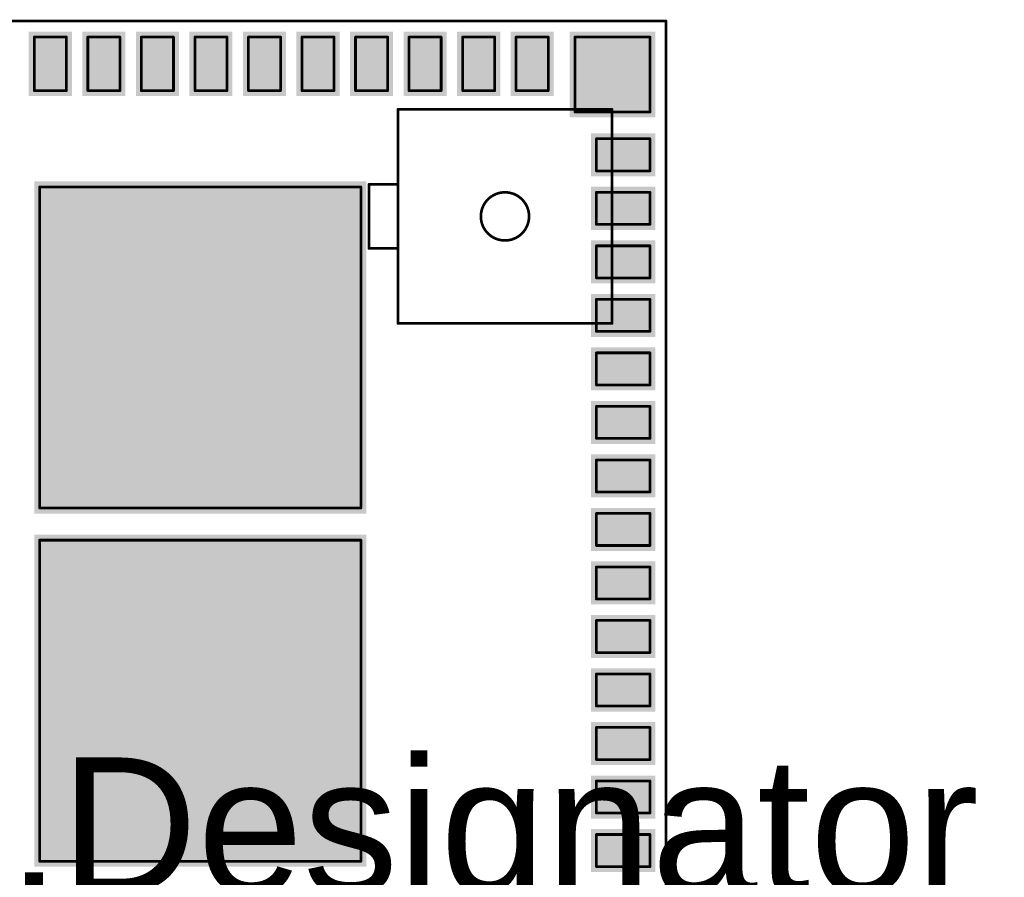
# Model space of a CAD drawing. Header units: inches. Extents: x -0.237 to 0.361, y -0.315 to 0.315.
# Tile 4 of 4: x -0.001 to 0.361, y 0 to 0.315. Entities that reach past the tile are written whole.
import ezdxf

# ---------------------------------------------------------------- set-up
doc = ezdxf.new("R2010")
doc.units = ezdxf.units.IN
doc.header["$MEASUREMENT"] = 0
for name, color, linetype in [('Top Layer', 1, 'Continuous'), ('Top Paste', 8, 'Continuous'), ('Top Solder', 216, 'Continuous'), ('Top Top Assembly-Bottom Assembly', 56, 'Continuous')]:
    doc.layers.add(name, color=color, linetype=linetype)
doc.styles.add('Arial', font='txt', dxfattribs={"height": 0.2})

msp = doc.modelspace()

# ---------------------------------------------------------------- hatches: boundary and pattern name
at = {"layer": 'Top Layer'}
for points in [[(0.00394, 0.30906), (0.01575, 0.30906), (0.01575, 0.28937), (0.00394, 0.28937)], [(0.02362, 0.30906), (0.03543, 0.30906), (0.03543, 0.28937), (0.02362, 0.28937)], [(0.04331, 0.30906), (0.05512, 0.30906), (0.05512, 0.28937), (0.04331, 0.28937)], [(0.06299, 0.30906), (0.0748, 0.30906), (0.0748, 0.28937), (0.06299, 0.28937)], [(0.08268, 0.30906), (0.09449, 0.30906), (0.09449, 0.28937), (0.08268, 0.28937)], [(0.10236, 0.30906), (0.11417, 0.30906), (0.11417, 0.28937), (0.10236, 0.28937)], [(0.12205, 0.30906), (0.13386, 0.30906), (0.13386, 0.28937), (0.12205, 0.28937)], [(0.14173, 0.30906), (0.15354, 0.30906), (0.15354, 0.28937), (0.14173, 0.28937)], [(0.16142, 0.30906), (0.17323, 0.30906), (0.17323, 0.28937), (0.16142, 0.28937)], [(0.19291, 0.28937), (0.1811, 0.28937), (0.1811, 0.30906), (0.19291, 0.30906)], [(0.20276, 0.30906), (0.23031, 0.30906), (0.23031, 0.2815), (0.20276, 0.2815)], [(0.21063, 0.25984), (0.21063, 0.27165), (0.23031, 0.27165), (0.23031, 0.25984)], [(0.12402, 0.13583), (0.00591, 0.13583), (0.00591, 0.25394), (0.12402, 0.25394)], [(0.23031, 0.25197), (0.23031, 0.24016), (0.21063, 0.24016), (0.21063, 0.25197)], [(0.23031, 0.23228), (0.23031, 0.22047), (0.21063, 0.22047), (0.21063, 0.23228)], [(0.23031, 0.2126), (0.23031, 0.20079), (0.21063, 0.20079), (0.21063, 0.2126)], [(0.23031, 0.19291), (0.23031, 0.1811), (0.21063, 0.1811), (0.21063, 0.19291)], [(0.23031, 0.17323), (0.23031, 0.16142), (0.21063, 0.16142), (0.21063, 0.17323)], [(0.23031, 0.15354), (0.23031, 0.14173), (0.21063, 0.14173), (0.21063, 0.15354)], [(0.23031, 0.13386), (0.23031, 0.12205), (0.21063, 0.12205), (0.21063, 0.13386)], [(0.12402, 0.00591), (0.00591, 0.00591), (0.00591, 0.12402), (0.12402, 0.12402)], [(0.23031, 0.11417), (0.23031, 0.10236), (0.21063, 0.10236), (0.21063, 0.11417)], [(0.23031, 0.09449), (0.23031, 0.08268), (0.21063, 0.08268), (0.21063, 0.09449)], [(0.23031, 0.0748), (0.23031, 0.06299), (0.21063, 0.06299), (0.21063, 0.0748)], [(0.23031, 0.05512), (0.23031, 0.04331), (0.21063, 0.04331), (0.21063, 0.05512)], [(0.23031, 0.03543), (0.23031, 0.02362), (0.21063, 0.02362), (0.21063, 0.03543)], [(0.23031, 0.01575), (0.23031, 0.00394), (0.21063, 0.00394), (0.21063, 0.01575)]]:
    msp.add_hatch(color=1, dxfattribs=at).paths.add_polyline_path(points)
at = {"layer": 'Top Paste'}
for points in [[(0.00394, 0.30906), (0.01575, 0.30906), (0.01575, 0.28937), (0.00394, 0.28937)], [(0.02362, 0.30906), (0.03543, 0.30906), (0.03543, 0.28937), (0.02362, 0.28937)], [(0.04331, 0.30906), (0.05512, 0.30906), (0.05512, 0.28937), (0.04331, 0.28937)], [(0.06299, 0.30906), (0.0748, 0.30906), (0.0748, 0.28937), (0.06299, 0.28937)], [(0.08268, 0.30906), (0.09449, 0.30906), (0.09449, 0.28937), (0.08268, 0.28937)], [(0.10236, 0.30906), (0.11417, 0.30906), (0.11417, 0.28937), (0.10236, 0.28937)], [(0.12205, 0.30906), (0.13386, 0.30906), (0.13386, 0.28937), (0.12205, 0.28937)], [(0.14173, 0.30906), (0.15354, 0.30906), (0.15354, 0.28937), (0.14173, 0.28937)], [(0.16142, 0.30906), (0.17323, 0.30906), (0.17323, 0.28937), (0.16142, 0.28937)], [(0.19291, 0.28937), (0.1811, 0.28937), (0.1811, 0.30906), (0.19291, 0.30906)], [(0.20276, 0.30906), (0.23031, 0.30906), (0.23031, 0.2815), (0.20276, 0.2815)], [(0.21063, 0.25984), (0.21063, 0.27165), (0.23031, 0.27165), (0.23031, 0.25984)], [(0.12402, 0.13583), (0.00591, 0.13583), (0.00591, 0.25394), (0.12402, 0.25394)], [(0.23031, 0.25197), (0.23031, 0.24016), (0.21063, 0.24016), (0.21063, 0.25197)], [(0.23031, 0.23228), (0.23031, 0.22047), (0.21063, 0.22047), (0.21063, 0.23228)], [(0.23031, 0.2126), (0.23031, 0.20079), (0.21063, 0.20079), (0.21063, 0.2126)], [(0.23031, 0.19291), (0.23031, 0.1811), (0.21063, 0.1811), (0.21063, 0.19291)], [(0.23031, 0.17323), (0.23031, 0.16142), (0.21063, 0.16142), (0.21063, 0.17323)], [(0.23031, 0.15354), (0.23031, 0.14173), (0.21063, 0.14173), (0.21063, 0.15354)], [(0.23031, 0.13386), (0.23031, 0.12205), (0.21063, 0.12205), (0.21063, 0.13386)], [(0.12402, 0.00591), (0.00591, 0.00591), (0.00591, 0.12402), (0.12402, 0.12402)], [(0.23031, 0.11417), (0.23031, 0.10236), (0.21063, 0.10236), (0.21063, 0.11417)], [(0.23031, 0.09449), (0.23031, 0.08268), (0.21063, 0.08268), (0.21063, 0.09449)], [(0.23031, 0.0748), (0.23031, 0.06299), (0.21063, 0.06299), (0.21063, 0.0748)], [(0.23031, 0.05512), (0.23031, 0.04331), (0.21063, 0.04331), (0.21063, 0.05512)], [(0.23031, 0.03543), (0.23031, 0.02362), (0.21063, 0.02362), (0.21063, 0.03543)], [(0.23031, 0.01575), (0.23031, 0.00394), (0.21063, 0.00394), (0.21063, 0.01575)]]:
    msp.add_hatch(color=8, dxfattribs=at).paths.add_polyline_path(points)
at = {"layer": 'Top Solder'}
for points in [[(0.00193, 0.31106), (0.01776, 0.31106), (0.01776, 0.28736), (0.00193, 0.28736)], [(0.02161, 0.31106), (0.03744, 0.31106), (0.03744, 0.28736), (0.02161, 0.28736)], [(0.0413, 0.31106), (0.05713, 0.31106), (0.05713, 0.28736), (0.0413, 0.28736)], [(0.06098, 0.31106), (0.07681, 0.31106), (0.07681, 0.28736), (0.06098, 0.28736)], [(0.08067, 0.31106), (0.0965, 0.31106), (0.0965, 0.28736), (0.08067, 0.28736)], [(0.10035, 0.31106), (0.11618, 0.31106), (0.11618, 0.28736), (0.10035, 0.28736)], [(0.12004, 0.31106), (0.13587, 0.31106), (0.13587, 0.28736), (0.12004, 0.28736)], [(0.13972, 0.31106), (0.15555, 0.31106), (0.15555, 0.28736), (0.13972, 0.28736)], [(0.15941, 0.31106), (0.17524, 0.31106), (0.17524, 0.28736), (0.15941, 0.28736)], [(0.19492, 0.28736), (0.17909, 0.28736), (0.17909, 0.31106), (0.19492, 0.31106)], [(0.20075, 0.31106), (0.23232, 0.31106), (0.23232, 0.27949), (0.20075, 0.27949)], [(0.20862, 0.25783), (0.20862, 0.27366), (0.23232, 0.27366), (0.23232, 0.25783)], [(0.12602, 0.13382), (0.0039, 0.13382), (0.0039, 0.25595), (0.12602, 0.25595)], [(0.23232, 0.25398), (0.23232, 0.23815), (0.20862, 0.23815), (0.20862, 0.25398)], [(0.23232, 0.23429), (0.23232, 0.21846), (0.20862, 0.21846), (0.20862, 0.23429)], [(0.23232, 0.21461), (0.23232, 0.19878), (0.20862, 0.19878), (0.20862, 0.21461)], [(0.23232, 0.19492), (0.23232, 0.17909), (0.20862, 0.17909), (0.20862, 0.19492)], [(0.23232, 0.17524), (0.23232, 0.15941), (0.20862, 0.15941), (0.20862, 0.17524)], [(0.23232, 0.15555), (0.23232, 0.13972), (0.20862, 0.13972), (0.20862, 0.15555)], [(0.23232, 0.13587), (0.23232, 0.12004), (0.20862, 0.12004), (0.20862, 0.13587)], [(0.12602, 0.0039), (0.0039, 0.0039), (0.0039, 0.12602), (0.12602, 0.12602)], [(0.23232, 0.11618), (0.23232, 0.10035), (0.20862, 0.10035), (0.20862, 0.11618)], [(0.23232, 0.0965), (0.23232, 0.08067), (0.20862, 0.08067), (0.20862, 0.0965)], [(0.23232, 0.07681), (0.23232, 0.06098), (0.20862, 0.06098), (0.20862, 0.07681)], [(0.23232, 0.05713), (0.23232, 0.0413), (0.20862, 0.0413), (0.20862, 0.05713)], [(0.23232, 0.03744), (0.23232, 0.02161), (0.20862, 0.02161), (0.20862, 0.03744)], [(0.23232, 0.01776), (0.23232, 0.00193), (0.20862, 0.00193), (0.20862, 0.01776)]]:
    msp.add_hatch(color=216, dxfattribs=at).paths.add_polyline_path(points)

# ---------------------------------------------------------------- linework, layer by layer
at = {"layer": 'Top Top Assembly-Bottom Assembly'}
for points, const_width in [([(-0.23622, 0.31496), (0.23622, 0.31496)], 0.001), ([(0.23622, -0.31496), (0.23622, 0.31496)], 0.001), ([(0.00394, 0.28937), (0.00394, 0.30906)], 0.001), ([(0.00394, 0.30906), (0.01575, 0.30906)], 0.001), ([(0.01575, 0.28937), (0.01575, 0.30906)], 0.001), ([(0.02362, 0.28937), (0.02362, 0.30906)], 0.001), ([(0.02362, 0.30906), (0.03543, 0.30906)], 0.001), ([(0.03543, 0.28937), (0.03543, 0.30906)], 0.001), ([(0.04331, 0.28937), (0.04331, 0.30906)], 0.001), ([(0.04331, 0.30906), (0.05512, 0.30906)], 0.001), ([(0.05512, 0.28937), (0.05512, 0.30906)], 0.001), ([(0.06299, 0.28937), (0.06299, 0.30906)], 0.001), ([(0.06299, 0.30906), (0.0748, 0.30906)], 0.001), ([(0.0748, 0.28937), (0.0748, 0.30906)], 0.001), ([(0.08268, 0.28937), (0.08268, 0.30906)], 0.001), ([(0.08268, 0.30906), (0.09449, 0.30906)], 0.001), ([(0.09449, 0.28937), (0.09449, 0.30906)], 0.001), ([(0.10236, 0.28937), (0.10236, 0.30906)], 0.001), ([(0.10236, 0.30906), (0.11417, 0.30906)], 0.001), ([(0.11417, 0.28937), (0.11417, 0.30906)], 0.001), ([(0.12205, 0.28937), (0.12205, 0.30906)], 0.001), ([(0.12205, 0.30906), (0.13386, 0.30906)], 0.001), ([(0.13386, 0.28937), (0.13386, 0.30906)], 0.001), ([(0.14173, 0.28937), (0.14173, 0.30906)], 0.001), ([(0.14173, 0.30906), (0.15354, 0.30906)], 0.001), ([(0.15354, 0.28937), (0.15354, 0.30906)], 0.001), ([(0.16142, 0.28937), (0.16142, 0.30906)], 0.001), ([(0.16142, 0.30906), (0.17323, 0.30906)], 0.001), ([(0.17323, 0.28937), (0.17323, 0.30906)], 0.001), ([(0.1811, 0.28937), (0.1811, 0.30906)], 0.001), ([(0.1811, 0.30906), (0.19291, 0.30906)], 0.001), ([(0.19291, 0.28937), (0.19291, 0.30906)], 0.001), ([(0.20276, 0.30906), (0.23031, 0.30906)], 0.001), ([(0.20276, 0.2815), (0.20276, 0.30906)], 0.001), ([(0.23031, 0.2815), (0.23031, 0.30906)], 0.001), ([(0.00394, 0.28937), (0.01575, 0.28937)], 0.001), ([(0.02362, 0.28937), (0.03543, 0.28937)], 0.001), ([(0.04331, 0.28937), (0.05512, 0.28937)], 0.001), ([(0.06299, 0.28937), (0.0748, 0.28937)], 0.001), ([(0.08268, 0.28937), (0.09449, 0.28937)], 0.001), ([(0.10236, 0.28937), (0.11417, 0.28937)], 0.001), ([(0.12205, 0.28937), (0.13386, 0.28937)], 0.001), ([(0.14173, 0.28937), (0.15354, 0.28937)], 0.001), ([(0.16142, 0.28937), (0.17323, 0.28937)], 0.001), ([(0.1811, 0.28937), (0.19291, 0.28937)], 0.001), ([(0.13763, 0.28248), (0.21637, 0.28248)], 0.000984), ([(0.13763, 0.20374), (0.13763, 0.28248)], 0.000984), ([(0.21637, 0.20374), (0.21637, 0.28248)], 0.000984), ([(0.20276, 0.2815), (0.23031, 0.2815)], 0.001), ([(0.21063, 0.27165), (0.23031, 0.27165)], 0.001), ([(0.21063, 0.25984), (0.21063, 0.27165)], 0.001), ([(0.23031, 0.25984), (0.23031, 0.27165)], 0.001), ([(0.21063, 0.25984), (0.23031, 0.25984)], 0.001), ([(0.00591, 0.13583), (0.00591, 0.25394)], 0.001), ([(0.00591, 0.25394), (0.12402, 0.25394)], 0.001), ([(0.12402, 0.13583), (0.12402, 0.25394)], 0.001), ([(0.127, 0.25492), (0.13763, 0.25492)], 0.000984), ([(0.127, 0.2313), (0.127, 0.25492)], 0.000984), ([(0.21063, 0.25197), (0.23031, 0.25197)], 0.001), ([(0.21063, 0.24016), (0.21063, 0.25197)], 0.001), ([(0.23031, 0.24016), (0.23031, 0.25197)], 0.001), ([(0.21063, 0.24016), (0.23031, 0.24016)], 0.001), ([(0.127, 0.2313), (0.13763, 0.2313)], 0.000984), ([(0.21063, 0.23228), (0.23031, 0.23228)], 0.001), ([(0.21063, 0.22047), (0.21063, 0.23228)], 0.001), ([(0.23031, 0.22047), (0.23031, 0.23228)], 0.001), ([(0.21063, 0.22047), (0.23031, 0.22047)], 0.001), ([(0.21063, 0.2126), (0.23031, 0.2126)], 0.001), ([(0.21063, 0.20079), (0.21063, 0.2126)], 0.001), ([(0.23031, 0.20079), (0.23031, 0.2126)], 0.001), ([(0.13763, 0.20374), (0.21637, 0.20374)], 0.000984), ([(0.21063, 0.20079), (0.23031, 0.20079)], 0.001), ([(0.21063, 0.19291), (0.23031, 0.19291)], 0.001), ([(0.21063, 0.1811), (0.21063, 0.19291)], 0.001), ([(0.23031, 0.1811), (0.23031, 0.19291)], 0.001), ([(0.21063, 0.1811), (0.23031, 0.1811)], 0.001), ([(0.21063, 0.17323), (0.23031, 0.17323)], 0.001), ([(0.21063, 0.16142), (0.21063, 0.17323)], 0.001), ([(0.23031, 0.16142), (0.23031, 0.17323)], 0.001), ([(0.21063, 0.16142), (0.23031, 0.16142)], 0.001), ([(0.21063, 0.15354), (0.23031, 0.15354)], 0.001), ([(0.21063, 0.14173), (0.21063, 0.15354)], 0.001), ([(0.23031, 0.14173), (0.23031, 0.15354)], 0.001), ([(0.21063, 0.14173), (0.23031, 0.14173)], 0.001), ([(0.00591, 0.13583), (0.12402, 0.13583)], 0.001), ([(0.21063, 0.13386), (0.23031, 0.13386)], 0.001), ([(0.21063, 0.12205), (0.21063, 0.13386)], 0.001), ([(0.23031, 0.12205), (0.23031, 0.13386)], 0.001), ([(0.00591, 0.00591), (0.00591, 0.12402)], 0.001), ([(0.00591, 0.12402), (0.12402, 0.12402)], 0.001), ([(0.12402, 0.00591), (0.12402, 0.12402)], 0.001), ([(0.21063, 0.12205), (0.23031, 0.12205)], 0.001), ([(0.21063, 0.11417), (0.23031, 0.11417)], 0.001), ([(0.21063, 0.10236), (0.21063, 0.11417)], 0.001), ([(0.23031, 0.10236), (0.23031, 0.11417)], 0.001), ([(0.21063, 0.10236), (0.23031, 0.10236)], 0.001), ([(0.21063, 0.09449), (0.23031, 0.09449)], 0.001), ([(0.21063, 0.08268), (0.21063, 0.09449)], 0.001), ([(0.23031, 0.08268), (0.23031, 0.09449)], 0.001), ([(0.21063, 0.08268), (0.23031, 0.08268)], 0.001), ([(0.21063, 0.0748), (0.23031, 0.0748)], 0.001), ([(0.21063, 0.06299), (0.21063, 0.0748)], 0.001), ([(0.23031, 0.06299), (0.23031, 0.0748)], 0.001), ([(0.21063, 0.06299), (0.23031, 0.06299)], 0.001), ([(0.21063, 0.05512), (0.23031, 0.05512)], 0.001), ([(0.21063, 0.04331), (0.21063, 0.05512)], 0.001), ([(0.23031, 0.04331), (0.23031, 0.05512)], 0.001), ([(0.21063, 0.04331), (0.23031, 0.04331)], 0.001), ([(0.21063, 0.03543), (0.23031, 0.03543)], 0.001), ([(0.21063, 0.02362), (0.21063, 0.03543)], 0.001), ([(0.23031, 0.02362), (0.23031, 0.03543)], 0.001), ([(0.21063, 0.02362), (0.23031, 0.02362)], 0.001), ([(0.21063, 0.01575), (0.23031, 0.01575)], 0.001), ([(0.21063, 0.00394), (0.21063, 0.01575)], 0.001), ([(0.23031, 0.00394), (0.23031, 0.01575)], 0.001), ([(0.00591, 0.00591), (0.12402, 0.00591)], 0.001), ([(0.21063, 0.00394), (0.23031, 0.00394)], 0.001)]:
    msp.add_lwpolyline(points, dxfattribs=dict(at, const_width=const_width))
for points, const_width in [([(0.23597, 0.31496, 1), (0.23647, 0.31496, 1)], 0.0005), ([(0.23597, 0.31496, 1), (0.23647, 0.31496, 1)], 0.0005), ([(0.00369, 0.30906, 1), (0.00419, 0.30906, 1)], 0.0005), ([(0.00369, 0.30906, 1), (0.00419, 0.30906, 1)], 0.0005), ([(0.0155, 0.30906, 1), (0.016, 0.30906, 1)], 0.0005), ([(0.0155, 0.30906, 1), (0.016, 0.30906, 1)], 0.0005), ([(0.02337, 0.30906, 1), (0.02387, 0.30906, 1)], 0.0005), ([(0.02337, 0.30906, 1), (0.02387, 0.30906, 1)], 0.0005), ([(0.03518, 0.30906, 1), (0.03568, 0.30906, 1)], 0.0005), ([(0.03518, 0.30906, 1), (0.03568, 0.30906, 1)], 0.0005), ([(0.04306, 0.30906, 1), (0.04356, 0.30906, 1)], 0.0005), ([(0.04306, 0.30906, 1), (0.04356, 0.30906, 1)], 0.0005), ([(0.05487, 0.30906, 1), (0.05537, 0.30906, 1)], 0.0005), ([(0.05487, 0.30906, 1), (0.05537, 0.30906, 1)], 0.0005), ([(0.06274, 0.30906, 1), (0.06324, 0.30906, 1)], 0.0005), ([(0.06274, 0.30906, 1), (0.06324, 0.30906, 1)], 0.0005), ([(0.07455, 0.30906, 1), (0.07505, 0.30906, 1)], 0.0005), ([(0.07455, 0.30906, 1), (0.07505, 0.30906, 1)], 0.0005), ([(0.08243, 0.30906, 1), (0.08293, 0.30906, 1)], 0.0005), ([(0.08243, 0.30906, 1), (0.08293, 0.30906, 1)], 0.0005), ([(0.09424, 0.30906, 1), (0.09474, 0.30906, 1)], 0.0005), ([(0.09424, 0.30906, 1), (0.09474, 0.30906, 1)], 0.0005), ([(0.10211, 0.30906, 1), (0.10261, 0.30906, 1)], 0.0005), ([(0.10211, 0.30906, 1), (0.10261, 0.30906, 1)], 0.0005), ([(0.11392, 0.30906, 1), (0.11442, 0.30906, 1)], 0.0005), ([(0.11392, 0.30906, 1), (0.11442, 0.30906, 1)], 0.0005), ([(0.1218, 0.30906, 1), (0.1223, 0.30906, 1)], 0.0005), ([(0.1218, 0.30906, 1), (0.1223, 0.30906, 1)], 0.0005), ([(0.13361, 0.30906, 1), (0.13411, 0.30906, 1)], 0.0005), ([(0.13361, 0.30906, 1), (0.13411, 0.30906, 1)], 0.0005), ([(0.14148, 0.30906, 1), (0.14198, 0.30906, 1)], 0.0005), ([(0.14148, 0.30906, 1), (0.14198, 0.30906, 1)], 0.0005), ([(0.15329, 0.30906, 1), (0.15379, 0.30906, 1)], 0.0005), ([(0.15329, 0.30906, 1), (0.15379, 0.30906, 1)], 0.0005), ([(0.16117, 0.30906, 1), (0.16167, 0.30906, 1)], 0.0005), ([(0.16117, 0.30906, 1), (0.16167, 0.30906, 1)], 0.0005), ([(0.17298, 0.30906, 1), (0.17348, 0.30906, 1)], 0.0005), ([(0.17298, 0.30906, 1), (0.17348, 0.30906, 1)], 0.0005), ([(0.18085, 0.30906, 1), (0.18135, 0.30906, 1)], 0.0005), ([(0.18085, 0.30906, 1), (0.18135, 0.30906, 1)], 0.0005), ([(0.19266, 0.30906, 1), (0.19316, 0.30906, 1)], 0.0005), ([(0.19266, 0.30906, 1), (0.19316, 0.30906, 1)], 0.0005), ([(0.20251, 0.30906, 1), (0.20301, 0.30906, 1)], 0.0005), ([(0.20251, 0.30906, 1), (0.20301, 0.30906, 1)], 0.0005), ([(0.23006, 0.30906, 1), (0.23056, 0.30906, 1)], 0.0005), ([(0.23006, 0.30906, 1), (0.23056, 0.30906, 1)], 0.0005), ([(0.00369, 0.28937, 1), (0.00419, 0.28937, 1)], 0.0005), ([(0.00369, 0.28937, 1), (0.00419, 0.28937, 1)], 0.0005), ([(0.0155, 0.28937, 1), (0.016, 0.28937, 1)], 0.0005), ([(0.0155, 0.28937, 1), (0.016, 0.28937, 1)], 0.0005), ([(0.02337, 0.28937, 1), (0.02387, 0.28937, 1)], 0.0005), ([(0.02337, 0.28937, 1), (0.02387, 0.28937, 1)], 0.0005), ([(0.03518, 0.28937, 1), (0.03568, 0.28937, 1)], 0.0005), ([(0.03518, 0.28937, 1), (0.03568, 0.28937, 1)], 0.0005), ([(0.04306, 0.28937, 1), (0.04356, 0.28937, 1)], 0.0005), ([(0.04306, 0.28937, 1), (0.04356, 0.28937, 1)], 0.0005), ([(0.05487, 0.28937, 1), (0.05537, 0.28937, 1)], 0.0005), ([(0.05487, 0.28937, 1), (0.05537, 0.28937, 1)], 0.0005), ([(0.06274, 0.28937, 1), (0.06324, 0.28937, 1)], 0.0005), ([(0.06274, 0.28937, 1), (0.06324, 0.28937, 1)], 0.0005), ([(0.07455, 0.28937, 1), (0.07505, 0.28937, 1)], 0.0005), ([(0.07455, 0.28937, 1), (0.07505, 0.28937, 1)], 0.0005), ([(0.08243, 0.28937, 1), (0.08293, 0.28937, 1)], 0.0005), ([(0.08243, 0.28937, 1), (0.08293, 0.28937, 1)], 0.0005), ([(0.09424, 0.28937, 1), (0.09474, 0.28937, 1)], 0.0005), ([(0.09424, 0.28937, 1), (0.09474, 0.28937, 1)], 0.0005), ([(0.10211, 0.28937, 1), (0.10261, 0.28937, 1)], 0.0005), ([(0.10211, 0.28937, 1), (0.10261, 0.28937, 1)], 0.0005), ([(0.11392, 0.28937, 1), (0.11442, 0.28937, 1)], 0.0005), ([(0.11392, 0.28937, 1), (0.11442, 0.28937, 1)], 0.0005), ([(0.1218, 0.28937, 1), (0.1223, 0.28937, 1)], 0.0005), ([(0.1218, 0.28937, 1), (0.1223, 0.28937, 1)], 0.0005), ([(0.13361, 0.28937, 1), (0.13411, 0.28937, 1)], 0.0005), ([(0.13361, 0.28937, 1), (0.13411, 0.28937, 1)], 0.0005), ([(0.14148, 0.28937, 1), (0.14198, 0.28937, 1)], 0.0005), ([(0.14148, 0.28937, 1), (0.14198, 0.28937, 1)], 0.0005), ([(0.15329, 0.28937, 1), (0.15379, 0.28937, 1)], 0.0005), ([(0.15329, 0.28937, 1), (0.15379, 0.28937, 1)], 0.0005), ([(0.16117, 0.28937, 1), (0.16167, 0.28937, 1)], 0.0005), ([(0.16117, 0.28937, 1), (0.16167, 0.28937, 1)], 0.0005), ([(0.17298, 0.28937, 1), (0.17348, 0.28937, 1)], 0.0005), ([(0.17298, 0.28937, 1), (0.17348, 0.28937, 1)], 0.0005), ([(0.18085, 0.28937, 1), (0.18135, 0.28937, 1)], 0.0005), ([(0.18085, 0.28937, 1), (0.18135, 0.28937, 1)], 0.0005), ([(0.19266, 0.28937, 1), (0.19316, 0.28937, 1)], 0.0005), ([(0.19266, 0.28937, 1), (0.19316, 0.28937, 1)], 0.0005), ([(0.13738, 0.28248, 1), (0.13788, 0.28248, 1)], 0.000492), ([(0.13738, 0.28248, 1), (0.13788, 0.28248, 1)], 0.000492), ([(0.21612, 0.28248, 1), (0.21662, 0.28248, 1)], 0.000492), ([(0.21612, 0.28248, 1), (0.21662, 0.28248, 1)], 0.000492), ([(0.20251, 0.2815, 1), (0.20301, 0.2815, 1)], 0.0005), ([(0.20251, 0.2815, 1), (0.20301, 0.2815, 1)], 0.0005), ([(0.23006, 0.2815, 1), (0.23056, 0.2815, 1)], 0.0005), ([(0.23006, 0.2815, 1), (0.23056, 0.2815, 1)], 0.0005), ([(0.21038, 0.27165, 1), (0.21088, 0.27165, 1)], 0.0005), ([(0.21038, 0.27165, 1), (0.21088, 0.27165, 1)], 0.0005), ([(0.23006, 0.27165, 1), (0.23056, 0.27165, 1)], 0.0005), ([(0.23006, 0.27165, 1), (0.23056, 0.27165, 1)], 0.0005), ([(0.21038, 0.25984, 1), (0.21088, 0.25984, 1)], 0.0005), ([(0.21038, 0.25984, 1), (0.21088, 0.25984, 1)], 0.0005), ([(0.23006, 0.25984, 1), (0.23056, 0.25984, 1)], 0.0005), ([(0.23006, 0.25984, 1), (0.23056, 0.25984, 1)], 0.0005), ([(0.00566, 0.25394, 1), (0.00616, 0.25394, 1)], 0.0005), ([(0.00566, 0.25394, 1), (0.00616, 0.25394, 1)], 0.0005), ([(0.12377, 0.25394, 1), (0.12427, 0.25394, 1)], 0.0005), ([(0.12377, 0.25394, 1), (0.12427, 0.25394, 1)], 0.0005), ([(0.12675, 0.25492, 1), (0.12725, 0.25492, 1)], 0.000492), ([(0.12675, 0.25492, 1), (0.12725, 0.25492, 1)], 0.000492), ([(0.13738, 0.25492, 1), (0.13788, 0.25492, 1)], 0.000492), ([(0.18586, 0.24311, 1), (0.16814, 0.24311, 1)], 0.000984), ([(0.21038, 0.25197, 1), (0.21088, 0.25197, 1)], 0.0005), ([(0.21038, 0.25197, 1), (0.21088, 0.25197, 1)], 0.0005), ([(0.23006, 0.25197, 1), (0.23056, 0.25197, 1)], 0.0005), ([(0.23006, 0.25197, 1), (0.23056, 0.25197, 1)], 0.0005), ([(0.1679, 0.24311, 1), (0.16839, 0.24311, 1)], 0.000492), ([(0.18561, 0.24311, 1), (0.1861, 0.24311, 1)], 0.000492), ([(0.21038, 0.24016, 1), (0.21088, 0.24016, 1)], 0.0005), ([(0.21038, 0.24016, 1), (0.21088, 0.24016, 1)], 0.0005), ([(0.23006, 0.24016, 1), (0.23056, 0.24016, 1)], 0.0005), ([(0.23006, 0.24016, 1), (0.23056, 0.24016, 1)], 0.0005), ([(0.12675, 0.2313, 1), (0.12725, 0.2313, 1)], 0.000492), ([(0.12675, 0.2313, 1), (0.12725, 0.2313, 1)], 0.000492), ([(0.13738, 0.2313, 1), (0.13788, 0.2313, 1)], 0.000492), ([(0.21038, 0.23228, 1), (0.21088, 0.23228, 1)], 0.0005), ([(0.21038, 0.23228, 1), (0.21088, 0.23228, 1)], 0.0005), ([(0.23006, 0.23228, 1), (0.23056, 0.23228, 1)], 0.0005), ([(0.23006, 0.23228, 1), (0.23056, 0.23228, 1)], 0.0005), ([(0.21038, 0.22047, 1), (0.21088, 0.22047, 1)], 0.0005), ([(0.21038, 0.22047, 1), (0.21088, 0.22047, 1)], 0.0005), ([(0.23006, 0.22047, 1), (0.23056, 0.22047, 1)], 0.0005), ([(0.23006, 0.22047, 1), (0.23056, 0.22047, 1)], 0.0005), ([(0.21038, 0.2126, 1), (0.21088, 0.2126, 1)], 0.0005), ([(0.21038, 0.2126, 1), (0.21088, 0.2126, 1)], 0.0005), ([(0.23006, 0.2126, 1), (0.23056, 0.2126, 1)], 0.0005), ([(0.23006, 0.2126, 1), (0.23056, 0.2126, 1)], 0.0005), ([(0.13738, 0.20374, 1), (0.13788, 0.20374, 1)], 0.000492), ([(0.13738, 0.20374, 1), (0.13788, 0.20374, 1)], 0.000492), ([(0.21612, 0.20374, 1), (0.21662, 0.20374, 1)], 0.000492), ([(0.21612, 0.20374, 1), (0.21662, 0.20374, 1)], 0.000492), ([(0.21038, 0.20079, 1), (0.21088, 0.20079, 1)], 0.0005), ([(0.21038, 0.20079, 1), (0.21088, 0.20079, 1)], 0.0005), ([(0.23006, 0.20079, 1), (0.23056, 0.20079, 1)], 0.0005), ([(0.23006, 0.20079, 1), (0.23056, 0.20079, 1)], 0.0005), ([(0.21038, 0.19291, 1), (0.21088, 0.19291, 1)], 0.0005), ([(0.21038, 0.19291, 1), (0.21088, 0.19291, 1)], 0.0005), ([(0.23006, 0.19291, 1), (0.23056, 0.19291, 1)], 0.0005), ([(0.23006, 0.19291, 1), (0.23056, 0.19291, 1)], 0.0005), ([(0.21038, 0.1811, 1), (0.21088, 0.1811, 1)], 0.0005), ([(0.21038, 0.1811, 1), (0.21088, 0.1811, 1)], 0.0005), ([(0.23006, 0.1811, 1), (0.23056, 0.1811, 1)], 0.0005), ([(0.23006, 0.1811, 1), (0.23056, 0.1811, 1)], 0.0005), ([(0.21038, 0.17323, 1), (0.21088, 0.17323, 1)], 0.0005), ([(0.21038, 0.17323, 1), (0.21088, 0.17323, 1)], 0.0005), ([(0.23006, 0.17323, 1), (0.23056, 0.17323, 1)], 0.0005), ([(0.23006, 0.17323, 1), (0.23056, 0.17323, 1)], 0.0005), ([(0.21038, 0.16142, 1), (0.21088, 0.16142, 1)], 0.0005), ([(0.21038, 0.16142, 1), (0.21088, 0.16142, 1)], 0.0005), ([(0.23006, 0.16142, 1), (0.23056, 0.16142, 1)], 0.0005), ([(0.23006, 0.16142, 1), (0.23056, 0.16142, 1)], 0.0005), ([(0.21038, 0.15354, 1), (0.21088, 0.15354, 1)], 0.0005), ([(0.21038, 0.15354, 1), (0.21088, 0.15354, 1)], 0.0005), ([(0.23006, 0.15354, 1), (0.23056, 0.15354, 1)], 0.0005), ([(0.23006, 0.15354, 1), (0.23056, 0.15354, 1)], 0.0005), ([(0.21038, 0.14173, 1), (0.21088, 0.14173, 1)], 0.0005), ([(0.21038, 0.14173, 1), (0.21088, 0.14173, 1)], 0.0005), ([(0.23006, 0.14173, 1), (0.23056, 0.14173, 1)], 0.0005), ([(0.23006, 0.14173, 1), (0.23056, 0.14173, 1)], 0.0005), ([(0.00566, 0.13583, 1), (0.00616, 0.13583, 1)], 0.0005), ([(0.00566, 0.13583, 1), (0.00616, 0.13583, 1)], 0.0005), ([(0.12377, 0.13583, 1), (0.12427, 0.13583, 1)], 0.0005), ([(0.12377, 0.13583, 1), (0.12427, 0.13583, 1)], 0.0005), ([(0.21038, 0.13386, 1), (0.21088, 0.13386, 1)], 0.0005), ([(0.21038, 0.13386, 1), (0.21088, 0.13386, 1)], 0.0005), ([(0.23006, 0.13386, 1), (0.23056, 0.13386, 1)], 0.0005), ([(0.23006, 0.13386, 1), (0.23056, 0.13386, 1)], 0.0005), ([(0.00566, 0.12402, 1), (0.00616, 0.12402, 1)], 0.0005), ([(0.00566, 0.12402, 1), (0.00616, 0.12402, 1)], 0.0005), ([(0.12377, 0.12402, 1), (0.12427, 0.12402, 1)], 0.0005), ([(0.12377, 0.12402, 1), (0.12427, 0.12402, 1)], 0.0005), ([(0.21038, 0.12205, 1), (0.21088, 0.12205, 1)], 0.0005), ([(0.21038, 0.12205, 1), (0.21088, 0.12205, 1)], 0.0005), ([(0.23006, 0.12205, 1), (0.23056, 0.12205, 1)], 0.0005), ([(0.23006, 0.12205, 1), (0.23056, 0.12205, 1)], 0.0005), ([(0.21038, 0.11417, 1), (0.21088, 0.11417, 1)], 0.0005), ([(0.21038, 0.11417, 1), (0.21088, 0.11417, 1)], 0.0005), ([(0.23006, 0.11417, 1), (0.23056, 0.11417, 1)], 0.0005), ([(0.23006, 0.11417, 1), (0.23056, 0.11417, 1)], 0.0005), ([(0.21038, 0.10236, 1), (0.21088, 0.10236, 1)], 0.0005), ([(0.21038, 0.10236, 1), (0.21088, 0.10236, 1)], 0.0005), ([(0.23006, 0.10236, 1), (0.23056, 0.10236, 1)], 0.0005), ([(0.23006, 0.10236, 1), (0.23056, 0.10236, 1)], 0.0005), ([(0.21038, 0.09449, 1), (0.21088, 0.09449, 1)], 0.0005), ([(0.21038, 0.09449, 1), (0.21088, 0.09449, 1)], 0.0005), ([(0.23006, 0.09449, 1), (0.23056, 0.09449, 1)], 0.0005), ([(0.23006, 0.09449, 1), (0.23056, 0.09449, 1)], 0.0005), ([(0.21038, 0.08268, 1), (0.21088, 0.08268, 1)], 0.0005), ([(0.21038, 0.08268, 1), (0.21088, 0.08268, 1)], 0.0005), ([(0.23006, 0.08268, 1), (0.23056, 0.08268, 1)], 0.0005), ([(0.23006, 0.08268, 1), (0.23056, 0.08268, 1)], 0.0005), ([(0.21038, 0.0748, 1), (0.21088, 0.0748, 1)], 0.0005), ([(0.21038, 0.0748, 1), (0.21088, 0.0748, 1)], 0.0005), ([(0.23006, 0.0748, 1), (0.23056, 0.0748, 1)], 0.0005), ([(0.23006, 0.0748, 1), (0.23056, 0.0748, 1)], 0.0005), ([(0.21038, 0.06299, 1), (0.21088, 0.06299, 1)], 0.0005), ([(0.21038, 0.06299, 1), (0.21088, 0.06299, 1)], 0.0005), ([(0.23006, 0.06299, 1), (0.23056, 0.06299, 1)], 0.0005), ([(0.23006, 0.06299, 1), (0.23056, 0.06299, 1)], 0.0005), ([(0.21038, 0.05512, 1), (0.21088, 0.05512, 1)], 0.0005), ([(0.21038, 0.05512, 1), (0.21088, 0.05512, 1)], 0.0005), ([(0.23006, 0.05512, 1), (0.23056, 0.05512, 1)], 0.0005), ([(0.23006, 0.05512, 1), (0.23056, 0.05512, 1)], 0.0005), ([(0.21038, 0.04331, 1), (0.21088, 0.04331, 1)], 0.0005), ([(0.21038, 0.04331, 1), (0.21088, 0.04331, 1)], 0.0005), ([(0.23006, 0.04331, 1), (0.23056, 0.04331, 1)], 0.0005), ([(0.23006, 0.04331, 1), (0.23056, 0.04331, 1)], 0.0005), ([(0.21038, 0.03543, 1), (0.21088, 0.03543, 1)], 0.0005), ([(0.21038, 0.03543, 1), (0.21088, 0.03543, 1)], 0.0005), ([(0.23006, 0.03543, 1), (0.23056, 0.03543, 1)], 0.0005), ([(0.23006, 0.03543, 1), (0.23056, 0.03543, 1)], 0.0005), ([(0.21038, 0.02362, 1), (0.21088, 0.02362, 1)], 0.0005), ([(0.21038, 0.02362, 1), (0.21088, 0.02362, 1)], 0.0005), ([(0.23006, 0.02362, 1), (0.23056, 0.02362, 1)], 0.0005), ([(0.23006, 0.02362, 1), (0.23056, 0.02362, 1)], 0.0005), ([(0.21038, 0.01575, 1), (0.21088, 0.01575, 1)], 0.0005), ([(0.21038, 0.01575, 1), (0.21088, 0.01575, 1)], 0.0005), ([(0.23006, 0.01575, 1), (0.23056, 0.01575, 1)], 0.0005), ([(0.23006, 0.01575, 1), (0.23056, 0.01575, 1)], 0.0005), ([(0.00566, 0.00591, 1), (0.00616, 0.00591, 1)], 0.0005), ([(0.00566, 0.00591, 1), (0.00616, 0.00591, 1)], 0.0005), ([(0.12377, 0.00591, 1), (0.12427, 0.00591, 1)], 0.0005), ([(0.12377, 0.00591, 1), (0.12427, 0.00591, 1)], 0.0005), ([(0.21038, 0.00394, 1), (0.21088, 0.00394, 1)], 0.0005), ([(0.21038, 0.00394, 1), (0.21088, 0.00394, 1)], 0.0005), ([(0.23006, 0.00394, 1), (0.23056, 0.00394, 1)], 0.0005), ([(0.23006, 0.00394, 1), (0.23056, 0.00394, 1)], 0.0005)]:
    msp.add_lwpolyline(points, format="xyb", close=True, dxfattribs=dict(at, const_width=const_width))

# ---------------------------------------------------------------- texts
at = {"layer": 'Top Top Assembly-Bottom Assembly', "style": 'Arial'}
msp.add_text('.Designator', height=0.05, rotation=360, dxfattribs=at).set_placement((-0.00591, -0.00591))

doc.saveas('drawing.dxf')
